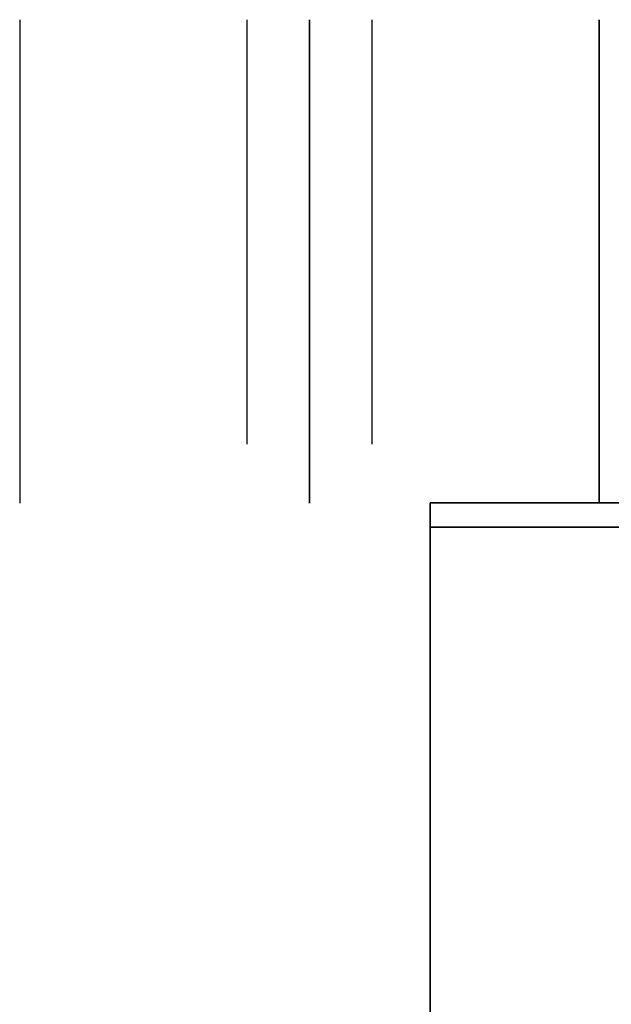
# Model space of a CAD drawing. Header units: millimetres. Extents: x -417 to 417, y -149 to 149.
# Tile 11 of 34: x -417 to -393, y 108 to 149. Entities that reach past the tile are written whole.
import ezdxf

# ---------------------------------------------------------------- set-up
doc = ezdxf.new("R2010")
doc.units = ezdxf.units.MM
doc.layers.add('Default', color=7, linetype='Continuous', true_color=0x000000)
doc.layers.add('Défaut', color=7, linetype='Continuous', true_color=0x000000)

# ---------------------------------------------------------------- blocks, each defined once
blk = doc.blocks.new('Shelf Library Rails_1852 v1')
at = {"layer": 'Défaut'}
for p, q in [((12.759, 1852.503, 0), (12.759, 1852.503, 20)), ((12.759, 1784.853, 0), (12.759, 1784.853, 17.565)), ((12.759, 1779.653, 0), (12.759, 1779.653, 17.565)), ((12.759, 961.103, 0), (12.759, 961.103, 17.565)), ((12.759, 955.903, 0), (12.759, 955.903, 17.565)), ((0.759, 926.503, 0), (0.759, 926.503, 7.7)), ((24.759, 926.503, 0), (24.759, 926.503, 7.7)), ((12.759, 73.353, 0), (12.759, 73.353, 17.565)), ((12.759, 68.153, 0), (12.759, 68.153, 17.565)), ((12.759, 0.503, 20), (12.759, 0.503, 0))]:
    blk.add_line(p, q, dxfattribs=at)
for points in [[(0.759, 1852.503, 0), (0.759, 1852.503, 10), (0.759, 1852.503, 20)], [(24.759, 1852.503, 0), (24.759, 1852.503, 10), (24.759, 1852.503, 20)], [(10.159, 1782.253, 17.565), (10.159, 1782.253, 8.782), (10.159, 1782.253, 0)], [(15.359, 1782.253, 0), (15.359, 1782.253, 8.782), (15.359, 1782.253, 17.565)], [(10.159, 958.503, 17.565), (10.159, 958.503, 8.782), (10.159, 958.503, 0)], [(15.359, 958.503, 0), (15.359, 958.503, 8.782), (15.359, 958.503, 17.565)], [(10.159, 70.753, 17.565), (10.159, 70.753, 8.782), (10.159, 70.753, 0)], [(15.359, 70.753, 0), (15.359, 70.753, 8.782), (15.359, 70.753, 17.565)], [(0.759, 0.503, 20), (0.759, 0.503, 10), (0.759, 0.503, 0)], [(24.759, 0.503, 0), (24.759, 0.503, 10), (24.759, 0.503, 20)]]:
    blk.add_open_spline(points, degree=2, dxfattribs=at)
blk = doc.blocks.new('Document1')
at = {"layer": 'Défaut', "extrusion": (1, -1.249e-16, 3.509e-14), "rotation": 360}
blk.add_blockref('Shelf Library Rails_1852 v1', (-7211.372, -16.387, 5522.042), dxfattribs=at)

msp = doc.modelspace()

# ---------------------------------------------------------------- linework, layer by layer
at = {"layer": 'Default'}
for p, q in [((-400, 127.568, 17.992), (-400, -142.432, 17.992)), ((400, 127.568, 17.992), (-400, 127.568, 17.992)), ((-400, 127.568, 682.008), (-400, -142.432, 682.008)), ((400, 127.568, 682.008), (-400, 127.568, 682.008))]:
    msp.add_line(p, q, dxfattribs=at)
for points in [[(-400, -142.432, 25.984), (-400, -7.432, 25.984), (-400, 127.568, 25.984)], [(-400, 127.568, 25.984), (-400, 127.568, 17.992), (-400, 127.568, 10)], [(-400, 127.568, 10), (-400, -7.432, 10), (-400, -142.432, 10)], [(-400, 127.568, 25.984), (0, 127.568, 25.984), (400, 127.568, 25.984)], [(400, 127.568, 10), (0, 127.568, 10), (-400, 127.568, 10)], [(-400, -142.432, 690), (-400, -7.432, 690), (-400, 127.568, 690)], [(-400, 127.568, 690), (-400, 127.568, 682.008), (-400, 127.568, 674.016)], [(-400, 127.568, 674.016), (-400, -7.432, 674.016), (-400, -142.432, 674.016)], [(-400, 127.568, 690), (0, 127.568, 690), (400, 127.568, 690)], [(400, 127.568, 674.016), (0, 127.568, 674.016), (-400, 127.568, 674.016)]]:
    msp.add_open_spline(points, degree=2, dxfattribs=at)
at = {"layer": 'Défaut'}
for p, q in [((-400, 128.568, 956), (-400, -141.432, 956)), ((-391.05, 128.568, 956), (-400, 128.568, 956)), ((-400, 128.568, 1343), (-400, -141.432, 1343)), ((-391.05, 128.568, 1343), (-400, 128.568, 1343)), ((-400, 128.568, 1728), (-400, -141.432, 1728)), ((-391.05, 128.568, 1728), (-400, 128.568, 1728)), ((-384, 127.568, 350), (-400, 127.568, 350))]:
    msp.add_line(p, q, dxfattribs=at)
for points in [[(-400, 128.568, 948), (-400, -6.432, 948), (-400, -141.432, 948)], [(-400, -141.432, 964), (-400, -6.432, 964), (-400, 128.568, 964)], [(-400, 128.568, 964), (-400, 128.568, 956), (-400, 128.568, 948)], [(400, 128.568, 948), (0, 128.568, 948), (-400, 128.568, 948)], [(-400, 128.568, 964), (0, 128.568, 964), (400, 128.568, 964)], [(-400, 128.568, 1335), (-400, -6.432, 1335), (-400, -141.432, 1335)], [(-400, -141.432, 1351), (-400, -6.432, 1351), (-400, 128.568, 1351)], [(-400, 128.568, 1351), (-400, 128.568, 1343), (-400, 128.568, 1335)], [(400, 128.568, 1335), (0, 128.568, 1335), (-400, 128.568, 1335)], [(-400, 128.568, 1351), (0, 128.568, 1351), (400, 128.568, 1351)], [(-400, 128.568, 1720), (-400, -6.432, 1720), (-400, -141.432, 1720)], [(-400, -141.432, 1736), (-400, -6.432, 1736), (-400, 128.568, 1736)], [(-400, 128.568, 1736), (-400, 128.568, 1728), (-400, 128.568, 1720)], [(400, 128.568, 1720), (0, 128.568, 1720), (-400, 128.568, 1720)], [(-400, 128.568, 1736), (0, 128.568, 1736), (400, 128.568, 1736)], [(-400, -142.432, 25.984), (-400, -7.432, 25.984), (-400, 127.568, 25.984)], [(-384, 127.568, 25.984), (-392, 127.568, 25.984), (-400, 127.568, 25.984)], [(-400, -142.432, 674.016), (-400, -7.432, 674.016), (-400, 127.568, 674.016)], [(-400, 127.568, 25.984), (-400, 127.568, 350), (-400, 127.568, 674.016)], [(-400, 127.568, 674.016), (-392, 127.568, 674.016), (-384, 127.568, 674.016)], [(-400, -142.432, 350), (-400, -7.432, 350), (-400, 127.568, 350)]]:
    msp.add_open_spline(points, degree=2, dxfattribs=at)

# ---------------------------------------------------------------- block references
at = {"layer": 'Défaut', "xscale": -1, "rotation": 90}
msp.add_blockref('Document1', (-7603.613, 5670.596, 108.884), dxfattribs=at)

doc.saveas('drawing.dxf')
